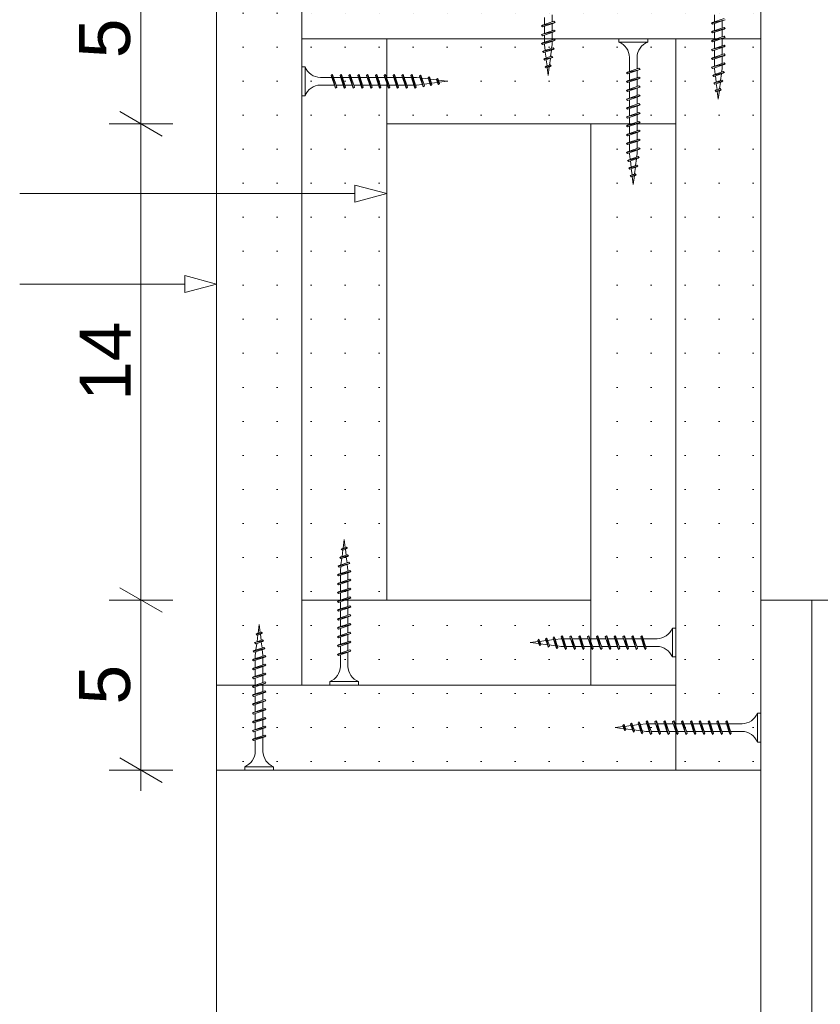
# Paper-space layout 'AD-01 DETAL MONTAŻU BRAMY' of a CAD drawing. Header units: millimetres. Extents: x 0 to 420, y 0 to 297.
# Tile 12 of 16: x 290 to 313, y 214 to 243. Entities that reach past the tile are written whole.
import ezdxf
from ezdxf.xclip import XClip

# ---------------------------------------------------------------- set-up
doc = ezdxf.new("R2010")
doc.units = ezdxf.units.MM
doc.header["$MEASUREMENT"] = 0
doc.header["$XCLIPFRAME"] = 0
for name, color, linetype, lineweight, true_color in [('0_Nr_pióra__170', 7, 'Continuous', 5, 0x1c1c1c), ('0_Nr_pióra__7', 7, 'Continuous', 18, 0x171717), ('A_ściany proj_Nr_pióra__21', 7, 'Continuous', 5, 0xb0b0b0)]:
    doc.layers.add(name, color=color, linetype=linetype, lineweight=lineweight, true_color=true_color)
for name, color, linetype, lineweight in [('0_Nr_pióra__2', 8, 'Continuous', 13), ('A_stolarka_Nr_pióra__1', 7, 'Continuous', 20), ('A_wymiary_Nr_pióra__1', 7, 'Continuous', 20), ('A_wymiary_Nr_pióra__2', 8, 'Continuous', 13), ('A_ściany proj_Nr_pióra__1', 7, 'Continuous', 20), ('A_ściany proj_Nr_pióra__2', 8, 'Continuous', 13)]:
    doc.layers.add(name, color=color, linetype=linetype, lineweight=lineweight)
doc.layers.add('A_podrys', color=7, linetype='Continuous')
doc.layers.add('A_ściany proj', color=7, linetype='Continuous')
doc.styles.add('STYL_AUTOMATYCZNY_4', font='arial.ttf')
pattern_1 = [(0, (-17238.5636, -4224.6474), (0, 1), [0, -1])]

# ---------------------------------------------------------------- blocks, each defined once
blk = doc.blocks.new('Rysunek_3_3', base_point=(-17238.564, -4224.647))
at = {"layer": 'A_ściany proj', "linetype": 'Continuous', "lineweight": 13}
h = blk.add_hatch(dxfattribs=at)
h.set_pattern_fill('gypsum_0003', color=8, style=0, pattern_type=2)
h.set_pattern_definition(pattern_1)
h.paths.add_polyline_path([(295.658, 245.101), (295.658, 223.601), (298.158, 223.601), (298.158, 245.101)])
h = blk.add_hatch(dxfattribs=at)
h.set_pattern_fill('gypsum_0003', color=8, style=0, pattern_type=2)
h.set_pattern_definition(pattern_1)
h.paths.add_polyline_path([(298.158, 245.101), (298.158, 242.601), (311.658, 242.601), (311.658, 245.101)])
h = blk.add_hatch(dxfattribs=at)
h.set_pattern_fill('gypsum_0003', color=8, style=0, pattern_type=2)
h.set_pattern_definition(pattern_1)
h.paths.add_polyline_path([(298.158, 242.601), (298.158, 226.101), (300.658, 226.101), (300.658, 242.601)])
h = blk.add_hatch(dxfattribs=at)
h.set_pattern_fill('gypsum_0003', color=8, style=0, pattern_type=2)
h.set_pattern_definition(pattern_1)
h.paths.add_polyline_path([(300.658, 242.601), (300.658, 240.101), (309.158, 240.101), (309.158, 242.601)])
h = blk.add_hatch(dxfattribs=at)
h.set_pattern_fill('gypsum_0003', color=8, style=0, pattern_type=2)
h.set_pattern_definition(pattern_1)
h.paths.add_polyline_path([(311.658, 221.101), (311.658, 242.601), (309.158, 242.601), (309.158, 221.101)])
h = blk.add_hatch(dxfattribs=at)
h.set_pattern_fill('gypsum_0003', color=8, style=0, pattern_type=2)
h.set_pattern_definition(pattern_1)
h.paths.add_polyline_path([(309.158, 223.601), (309.158, 240.101), (306.658, 240.101), (306.658, 223.601)])
h = blk.add_hatch(dxfattribs=at)
h.set_pattern_fill('gypsum_0003', color=8, style=0, pattern_type=2)
h.set_pattern_definition(pattern_1)
h.paths.add_polyline_path([(298.158, 226.101), (298.158, 223.601), (306.658, 223.601), (306.658, 226.101)])
h = blk.add_hatch(dxfattribs=at)
h.set_pattern_fill('gypsum_0003', color=8, style=0, pattern_type=2)
h.set_pattern_definition(pattern_1)
h.paths.add_polyline_path([(295.658, 223.601), (295.658, 221.101), (309.158, 221.101), (309.158, 223.601)])
at = {"layer": '0_Nr_pióra__170', "color": 250, "linetype": 'Continuous', "lineweight": 5, "true_color": 0x1c1c1c}
for p, q in [((291.766, 238.049), (289.867, 238.049)), ((299.724, 238.049), (291.766, 238.049)), ((292.001, 235.388), (289.867, 235.388)), ((294.724, 235.388), (292.001, 235.388))]:
    blk.add_line(p, q, dxfattribs=at)
at = {"layer": '0_Nr_pióra__2', "color": 8, "linetype": 'Continuous', "lineweight": 13}
for p, q in [((305.295, 243.018), (305.295, 243.228)), ((305.52, 243.304), (305.52, 243.094)), ((310.608, 243.161), (310.208, 243.061)), ((310.576, 243.193), (310.239, 243.079)), ((310.576, 243.143), (310.239, 243.03)), ((310.295, 243.098), (310.295, 243.308)), ((310.608, 243.161), (310.576, 243.143)), ((305.608, 243.081), (305.208, 242.981)), ((305.208, 242.981), (305.239, 242.999)), ((305.208, 242.981), (305.239, 242.95)), ((305.576, 243.113), (305.239, 242.999)), ((305.576, 243.063), (305.239, 242.95)), ((305.576, 242.853), (305.239, 242.739)), ((305.295, 242.758), (305.295, 242.968)), ((305.52, 243.044), (305.52, 242.834)), ((305.608, 243.081), (305.576, 243.113)), ((305.608, 243.081), (305.576, 243.063)), ((305.608, 242.821), (305.576, 242.853)), ((310.208, 243.061), (310.239, 243.079)), ((310.208, 243.061), (310.239, 243.03)), ((310.608, 242.901), (310.208, 242.801)), ((310.576, 242.933), (310.239, 242.819)), ((310.576, 242.883), (310.239, 242.77)), ((310.295, 242.838), (310.295, 243.048)), ((310.52, 243.124), (310.52, 242.914)), ((310.52, 242.864), (310.52, 242.654)), ((310.608, 242.901), (310.576, 242.933)), ((310.608, 242.901), (310.576, 242.883)), ((305.608, 242.821), (305.208, 242.721)), ((305.208, 242.721), (305.239, 242.739)), ((305.208, 242.721), (305.239, 242.69)), ((305.608, 242.561), (305.208, 242.461)), ((305.576, 242.803), (305.239, 242.69)), ((305.576, 242.593), (305.239, 242.479)), ((305.295, 242.498), (305.295, 242.708)), ((305.52, 242.784), (305.52, 242.574)), ((305.608, 242.821), (305.576, 242.803)), ((305.608, 242.561), (305.576, 242.593)), ((305.608, 242.561), (305.576, 242.543)), ((307.483, 242.601), (307.483, 242.501)), ((308.333, 242.601), (307.483, 242.601)), ((308.333, 242.601), (308.333, 242.501)), ((310.208, 242.801), (310.239, 242.819)), ((310.208, 242.801), (310.239, 242.77)), ((310.608, 242.641), (310.208, 242.541)), ((310.208, 242.541), (310.239, 242.559)), ((310.576, 242.673), (310.239, 242.559)), ((310.576, 242.623), (310.239, 242.51)), ((310.295, 242.578), (310.295, 242.788)), ((310.52, 242.604), (310.52, 242.394)), ((310.608, 242.641), (310.576, 242.673)), ((310.608, 242.641), (310.576, 242.623)), ((305.208, 242.461), (305.239, 242.479)), ((305.208, 242.461), (305.239, 242.43)), ((305.576, 242.543), (305.239, 242.43)), ((305.586, 242.305), (305.243, 242.224)), ((305.555, 242.336), (305.274, 242.242)), ((305.555, 242.287), (305.274, 242.192)), ((305.295, 242.421), (305.295, 242.448)), ((305.316, 242.256), (305.295, 242.421)), ((305.52, 242.421), (305.507, 242.321)), ((305.52, 242.524), (305.52, 242.421)), ((305.586, 242.305), (305.555, 242.336)), ((305.586, 242.305), (305.555, 242.287)), ((308.333, 242.501), (307.483, 242.501)), ((310.208, 242.541), (310.239, 242.51)), ((310.608, 242.381), (310.208, 242.281)), ((310.208, 242.281), (310.239, 242.299)), ((310.208, 242.281), (310.239, 242.25)), ((310.576, 242.413), (310.239, 242.299)), ((310.576, 242.363), (310.239, 242.25)), ((310.295, 242.318), (310.295, 242.528)), ((310.52, 242.344), (310.52, 242.134)), ((310.608, 242.381), (310.576, 242.413)), ((310.608, 242.381), (310.576, 242.363)), ((305.243, 242.224), (305.274, 242.242)), ((305.243, 242.224), (305.274, 242.192)), ((305.539, 242.054), (305.28, 242.001)), ((305.28, 242.001), (305.311, 242.019)), ((305.28, 242.001), (305.311, 241.969)), ((305.508, 242.085), (305.311, 242.019)), ((305.508, 242.036), (305.311, 241.969)), ((305.344, 242.03), (305.322, 242.208)), ((305.372, 241.804), (305.35, 241.982)), ((305.47, 242.023), (305.446, 241.829)), ((305.501, 242.269), (305.477, 242.075)), ((305.539, 242.054), (305.508, 242.085)), ((305.539, 242.054), (305.508, 242.036)), ((307.795, 241.638), (307.795, 242.051)), ((308.02, 242.051), (308.02, 241.714)), ((310.608, 242.121), (310.208, 242.021)), ((310.208, 242.021), (310.239, 242.039)), ((310.208, 242.021), (310.239, 241.99)), ((310.576, 242.153), (310.239, 242.039)), ((310.576, 242.103), (310.239, 241.99)), ((310.295, 242.058), (310.295, 242.268)), ((310.295, 241.798), (310.295, 242.008)), ((310.52, 242.084), (310.52, 241.874)), ((310.608, 242.121), (310.576, 242.153)), ((310.608, 242.121), (310.576, 242.103)), ((298.158, 241.776), (298.258, 241.776)), ((298.158, 241.776), (298.158, 240.926)), ((298.258, 241.776), (298.258, 240.926)), ((305.492, 241.803), (305.313, 241.777)), ((305.313, 241.777), (305.344, 241.795)), ((305.313, 241.777), (305.344, 241.745)), ((305.461, 241.834), (305.344, 241.795)), ((305.461, 241.784), (305.344, 241.745)), ((305.408, 241.521), (305.378, 241.757)), ((305.44, 241.777), (305.408, 241.521)), ((305.492, 241.803), (305.461, 241.834)), ((305.492, 241.803), (305.461, 241.784)), ((308.108, 241.701), (307.708, 241.601)), ((308.076, 241.733), (307.739, 241.619)), ((308.108, 241.701), (308.076, 241.733)), ((308.108, 241.701), (308.076, 241.683)), ((310.608, 241.861), (310.208, 241.761)), ((310.208, 241.761), (310.239, 241.779)), ((310.208, 241.761), (310.239, 241.73)), ((310.576, 241.893), (310.239, 241.779)), ((310.576, 241.843), (310.239, 241.73)), ((310.295, 241.721), (310.295, 241.748)), ((310.316, 241.556), (310.295, 241.721)), ((310.52, 241.721), (310.507, 241.621)), ((310.52, 241.824), (310.52, 241.721)), ((310.608, 241.861), (310.576, 241.893)), ((310.608, 241.861), (310.576, 241.843)), ((298.708, 241.463), (299.045, 241.463)), ((299.057, 241.551), (299.026, 241.519)), ((299.026, 241.519), (299.139, 241.182)), ((299.057, 241.551), (299.076, 241.519)), ((299.057, 241.551), (299.157, 241.151)), ((299.076, 241.519), (299.189, 241.182)), ((299.094, 241.463), (299.305, 241.463)), ((299.317, 241.551), (299.286, 241.519)), ((299.286, 241.519), (299.399, 241.182)), ((299.317, 241.551), (299.336, 241.519)), ((299.317, 241.551), (299.417, 241.151)), ((299.336, 241.519), (299.449, 241.182)), ((299.354, 241.463), (299.565, 241.463)), ((299.577, 241.551), (299.546, 241.519)), ((299.546, 241.519), (299.659, 241.182)), ((299.577, 241.551), (299.596, 241.519)), ((299.577, 241.551), (299.677, 241.151)), ((299.596, 241.519), (299.709, 241.182)), ((299.614, 241.463), (299.825, 241.463)), ((299.837, 241.551), (299.806, 241.519)), ((299.806, 241.519), (299.919, 241.182)), ((299.837, 241.551), (299.856, 241.519)), ((299.837, 241.551), (299.937, 241.151)), ((299.856, 241.519), (299.969, 241.182)), ((299.874, 241.463), (300.085, 241.463)), ((300.097, 241.551), (300.066, 241.519)), ((300.066, 241.519), (300.179, 241.182)), ((300.097, 241.551), (300.116, 241.519)), ((300.097, 241.551), (300.197, 241.151)), ((300.116, 241.519), (300.229, 241.182)), ((300.134, 241.463), (300.345, 241.463)), ((300.357, 241.551), (300.326, 241.519)), ((300.326, 241.519), (300.439, 241.182)), ((300.357, 241.551), (300.376, 241.519)), ((300.357, 241.551), (300.457, 241.151)), ((300.376, 241.519), (300.489, 241.182)), ((300.394, 241.463), (300.605, 241.463)), ((300.617, 241.551), (300.586, 241.519)), ((300.586, 241.519), (300.699, 241.182)), ((300.617, 241.551), (300.636, 241.519)), ((300.617, 241.551), (300.717, 241.151)), ((300.636, 241.519), (300.749, 241.182)), ((300.654, 241.463), (300.865, 241.463)), ((300.877, 241.551), (300.846, 241.519)), ((300.846, 241.519), (300.959, 241.182)), ((300.877, 241.551), (300.896, 241.519)), ((300.877, 241.551), (300.977, 241.151)), ((300.896, 241.519), (301.009, 241.182)), ((300.914, 241.463), (301.125, 241.463)), ((301.137, 241.551), (301.106, 241.519)), ((301.106, 241.519), (301.219, 241.182)), ((301.137, 241.551), (301.156, 241.519)), ((301.137, 241.551), (301.237, 241.151)), ((301.156, 241.519), (301.269, 241.182)), ((301.174, 241.463), (301.385, 241.463)), ((301.397, 241.551), (301.366, 241.519)), ((301.366, 241.519), (301.479, 241.182)), ((301.397, 241.551), (301.416, 241.519)), ((301.397, 241.551), (301.497, 241.151)), ((301.416, 241.519), (301.529, 241.182)), ((301.434, 241.463), (301.537, 241.463)), ((301.537, 241.463), (301.638, 241.451)), ((301.653, 241.53), (301.622, 241.498)), ((301.622, 241.498), (301.716, 241.218)), ((301.653, 241.53), (301.672, 241.498)), ((301.653, 241.53), (301.735, 241.186)), ((301.672, 241.498), (301.766, 241.218)), ((301.69, 241.444), (301.884, 241.42)), ((301.905, 241.483), (301.873, 241.451)), ((301.873, 241.451), (301.939, 241.255)), ((301.905, 241.483), (301.957, 241.223)), ((301.905, 241.483), (301.923, 241.451)), ((301.923, 241.451), (301.989, 241.255)), ((301.935, 241.414), (302.129, 241.389)), ((302.156, 241.436), (302.124, 241.404)), ((302.124, 241.404), (302.164, 241.288)), ((302.156, 241.436), (302.182, 241.256)), ((302.156, 241.436), (302.174, 241.404)), ((302.174, 241.404), (302.213, 241.288)), ((307.708, 241.601), (307.739, 241.619)), ((307.708, 241.601), (307.739, 241.57)), ((308.108, 241.441), (307.708, 241.341)), ((308.076, 241.683), (307.739, 241.57)), ((308.076, 241.473), (307.739, 241.359)), ((308.076, 241.423), (307.739, 241.31)), ((307.795, 241.378), (307.795, 241.588)), ((308.02, 241.664), (308.02, 241.454)), ((308.02, 241.404), (308.02, 241.194)), ((308.108, 241.441), (308.076, 241.473)), ((308.108, 241.441), (308.076, 241.423)), ((310.586, 241.605), (310.243, 241.524)), ((310.243, 241.524), (310.274, 241.542)), ((310.243, 241.524), (310.274, 241.492)), ((310.555, 241.636), (310.274, 241.542)), ((310.555, 241.587), (310.274, 241.492)), ((310.344, 241.33), (310.322, 241.508)), ((310.501, 241.569), (310.477, 241.375)), ((310.586, 241.605), (310.555, 241.636)), ((310.586, 241.605), (310.555, 241.587)), ((299.12, 241.238), (298.708, 241.238)), ((299.157, 241.151), (299.139, 241.182)), ((299.157, 241.151), (299.189, 241.182)), ((299.38, 241.238), (299.17, 241.238)), ((299.417, 241.151), (299.399, 241.182)), ((299.417, 241.151), (299.449, 241.182)), ((299.64, 241.238), (299.43, 241.238)), ((299.677, 241.151), (299.659, 241.182)), ((299.677, 241.151), (299.709, 241.182)), ((299.9, 241.238), (299.69, 241.238)), ((299.937, 241.151), (299.919, 241.182)), ((299.937, 241.151), (299.969, 241.182)), ((300.16, 241.238), (299.95, 241.238)), ((300.197, 241.151), (300.179, 241.182)), ((300.197, 241.151), (300.229, 241.182)), ((300.42, 241.238), (300.21, 241.238)), ((300.457, 241.151), (300.439, 241.182)), ((300.457, 241.151), (300.489, 241.182)), ((300.68, 241.238), (300.47, 241.238)), ((300.717, 241.151), (300.699, 241.182)), ((300.717, 241.151), (300.749, 241.182)), ((300.94, 241.238), (300.73, 241.238)), ((300.977, 241.151), (300.959, 241.182)), ((300.977, 241.151), (301.009, 241.182)), ((301.2, 241.238), (300.99, 241.238)), ((301.237, 241.151), (301.219, 241.182)), ((301.237, 241.151), (301.269, 241.182)), ((301.46, 241.238), (301.25, 241.238)), ((301.497, 241.151), (301.479, 241.182)), ((301.497, 241.151), (301.529, 241.182)), ((301.537, 241.238), (301.51, 241.238)), ((301.702, 241.259), (301.537, 241.238)), ((301.735, 241.186), (301.716, 241.218)), ((301.735, 241.186), (301.766, 241.218)), ((301.928, 241.287), (301.75, 241.265)), ((301.957, 241.223), (301.939, 241.255)), ((301.957, 241.223), (301.989, 241.255)), ((302.154, 241.316), (301.976, 241.293)), ((302.182, 241.256), (302.164, 241.288)), ((302.181, 241.383), (302.437, 241.351)), ((302.182, 241.256), (302.213, 241.288)), ((302.437, 241.351), (302.202, 241.322)), ((307.708, 241.341), (307.739, 241.359)), ((307.708, 241.341), (307.739, 241.31)), ((308.108, 241.181), (307.708, 241.081)), ((308.076, 241.213), (307.739, 241.099)), ((308.076, 241.163), (307.739, 241.05)), ((307.795, 241.118), (307.795, 241.328)), ((308.02, 241.144), (308.02, 240.934)), ((308.108, 241.181), (308.076, 241.213)), ((308.108, 241.181), (308.076, 241.163)), ((310.539, 241.354), (310.28, 241.301)), ((310.28, 241.301), (310.311, 241.319)), ((310.28, 241.301), (310.311, 241.269)), ((310.508, 241.385), (310.311, 241.319)), ((310.508, 241.336), (310.311, 241.269)), ((310.461, 241.134), (310.344, 241.095)), ((310.372, 241.104), (310.35, 241.282)), ((310.47, 241.323), (310.446, 241.129)), ((310.492, 241.103), (310.461, 241.134)), ((310.539, 241.354), (310.508, 241.385)), ((310.539, 241.354), (310.508, 241.336)), ((298.158, 240.926), (298.258, 240.926)), ((307.708, 241.081), (307.739, 241.099)), ((307.708, 241.081), (307.739, 241.05)), ((308.108, 240.921), (307.708, 240.821)), ((307.708, 240.821), (307.739, 240.839)), ((308.076, 240.953), (307.739, 240.839)), ((308.076, 240.903), (307.739, 240.79)), ((307.795, 240.858), (307.795, 241.068)), ((308.02, 240.884), (308.02, 240.674)), ((308.108, 240.921), (308.076, 240.953)), ((308.108, 240.921), (308.076, 240.903)), ((310.492, 241.103), (310.313, 241.077)), ((310.313, 241.077), (310.344, 241.095)), ((310.313, 241.077), (310.344, 241.045)), ((310.461, 241.084), (310.344, 241.045)), ((310.408, 240.821), (310.378, 241.057)), ((310.44, 241.077), (310.408, 240.821)), ((310.492, 241.103), (310.461, 241.084)), ((307.708, 240.821), (307.739, 240.79)), ((308.108, 240.661), (307.708, 240.561)), ((307.708, 240.561), (307.739, 240.579)), ((307.708, 240.561), (307.739, 240.53)), ((308.076, 240.693), (307.739, 240.579)), ((308.076, 240.643), (307.739, 240.53)), ((307.795, 240.598), (307.795, 240.808)), ((307.795, 240.338), (307.795, 240.548)), ((308.02, 240.624), (308.02, 240.414)), ((308.108, 240.661), (308.076, 240.693)), ((308.108, 240.661), (308.076, 240.643)), ((308.108, 240.401), (307.708, 240.301)), ((307.708, 240.301), (307.739, 240.319)), ((307.708, 240.301), (307.739, 240.27)), ((308.076, 240.433), (307.739, 240.319)), ((308.076, 240.383), (307.739, 240.27)), ((307.795, 240.078), (307.795, 240.288)), ((308.02, 240.364), (308.02, 240.154)), ((308.108, 240.401), (308.076, 240.433)), ((308.108, 240.401), (308.076, 240.383)), ((308.108, 240.141), (307.708, 240.041)), ((307.708, 240.041), (307.739, 240.059)), ((307.708, 240.041), (307.739, 240.01)), ((308.076, 240.173), (307.739, 240.059)), ((308.076, 240.123), (307.739, 240.01)), ((307.795, 239.818), (307.795, 240.028)), ((308.02, 240.104), (308.02, 239.894)), ((308.108, 240.141), (308.076, 240.173)), ((308.108, 240.141), (308.076, 240.123)), ((308.108, 239.881), (307.708, 239.781)), ((307.708, 239.781), (307.739, 239.799)), ((307.708, 239.781), (307.739, 239.75)), ((308.076, 239.913), (307.739, 239.799)), ((308.076, 239.863), (307.739, 239.75)), ((307.795, 239.558), (307.795, 239.768)), ((308.02, 239.844), (308.02, 239.634)), ((308.108, 239.881), (308.076, 239.913)), ((308.108, 239.881), (308.076, 239.863)), ((308.108, 239.621), (307.708, 239.521)), ((307.708, 239.521), (307.739, 239.539)), ((307.708, 239.521), (307.739, 239.49)), ((308.076, 239.653), (307.739, 239.539)), ((308.076, 239.603), (307.739, 239.49)), ((308.076, 239.393), (307.739, 239.279)), ((307.795, 239.298), (307.795, 239.508)), ((308.02, 239.584), (308.02, 239.374)), ((308.108, 239.621), (308.076, 239.653)), ((308.108, 239.621), (308.076, 239.603)), ((308.108, 239.361), (308.076, 239.393)), ((308.108, 239.361), (307.708, 239.261)), ((307.708, 239.261), (307.739, 239.279)), ((307.708, 239.261), (307.739, 239.23)), ((308.076, 239.343), (307.739, 239.23)), ((308.086, 239.105), (307.743, 239.024)), ((308.055, 239.136), (307.774, 239.042)), ((308.055, 239.087), (307.774, 238.992)), ((307.795, 239.221), (307.795, 239.248)), ((307.816, 239.056), (307.795, 239.221)), ((308.02, 239.221), (308.007, 239.121)), ((308.02, 239.324), (308.02, 239.221)), ((308.086, 239.105), (308.055, 239.136)), ((308.086, 239.105), (308.055, 239.087)), ((308.108, 239.361), (308.076, 239.343)), ((307.743, 239.024), (307.774, 239.042)), ((307.743, 239.024), (307.774, 238.992)), ((308.039, 238.854), (307.78, 238.801)), ((307.78, 238.801), (307.811, 238.819)), ((307.78, 238.801), (307.811, 238.769)), ((308.008, 238.885), (307.811, 238.819)), ((308.008, 238.836), (307.811, 238.769)), ((307.844, 238.83), (307.822, 239.008)), ((307.97, 238.823), (307.946, 238.629)), ((308.001, 239.069), (307.977, 238.875)), ((308.039, 238.854), (308.008, 238.885)), ((308.039, 238.854), (308.008, 238.836)), ((307.992, 238.603), (307.813, 238.577)), ((307.813, 238.577), (307.844, 238.595)), ((307.813, 238.577), (307.844, 238.545)), ((307.961, 238.634), (307.844, 238.595)), ((307.961, 238.584), (307.844, 238.545)), ((307.872, 238.604), (307.85, 238.782)), ((307.908, 238.321), (307.878, 238.557)), ((307.94, 238.577), (307.908, 238.321)), ((307.992, 238.603), (307.961, 238.634)), ((307.992, 238.603), (307.961, 238.584)), ((299.375, 227.625), (299.408, 227.881)), ((299.408, 227.881), (299.437, 227.645)), ((299.323, 227.599), (299.502, 227.625)), ((299.323, 227.599), (299.354, 227.617)), ((299.323, 227.599), (299.354, 227.568)), ((299.345, 227.379), (299.369, 227.573)), ((299.354, 227.617), (299.471, 227.657)), ((299.354, 227.568), (299.471, 227.607)), ((299.443, 227.598), (299.465, 227.419)), ((299.502, 227.625), (299.471, 227.657)), ((299.502, 227.625), (299.471, 227.607)), ((299.276, 227.348), (299.535, 227.401)), ((299.276, 227.348), (299.307, 227.366)), ((299.276, 227.348), (299.307, 227.317)), ((299.307, 227.366), (299.504, 227.432)), ((299.307, 227.317), (299.504, 227.383)), ((299.314, 227.133), (299.338, 227.327)), ((299.471, 227.372), (299.493, 227.194)), ((299.535, 227.401), (299.504, 227.432)), ((299.535, 227.401), (299.504, 227.383)), ((299.208, 226.841), (299.608, 226.941)), ((299.229, 227.097), (299.572, 227.178)), ((299.229, 227.097), (299.26, 227.115)), ((299.229, 227.097), (299.26, 227.065)), ((299.239, 226.859), (299.576, 226.972)), ((299.26, 227.115), (299.541, 227.21)), ((299.26, 227.065), (299.541, 227.16)), ((299.295, 226.981), (299.308, 227.081)), ((299.295, 226.878), (299.295, 226.981)), ((299.499, 227.146), (299.52, 226.981)), ((299.52, 226.981), (299.52, 226.954)), ((299.572, 227.178), (299.541, 227.21)), ((299.572, 227.178), (299.541, 227.16)), ((299.608, 226.941), (299.576, 226.972)), ((299.608, 226.941), (299.576, 226.923)), ((299.208, 226.841), (299.239, 226.859)), ((299.208, 226.841), (299.239, 226.809)), ((299.208, 226.581), (299.608, 226.681)), ((299.239, 226.809), (299.576, 226.923)), ((299.239, 226.599), (299.576, 226.712)), ((299.239, 226.549), (299.576, 226.663)), ((299.295, 226.618), (299.295, 226.828)), ((299.52, 226.904), (299.52, 226.694)), ((299.52, 226.644), (299.52, 226.434)), ((299.608, 226.681), (299.576, 226.712)), ((299.608, 226.681), (299.576, 226.663)), ((299.208, 226.581), (299.239, 226.599)), ((299.208, 226.581), (299.239, 226.549)), ((299.208, 226.321), (299.608, 226.421)), ((299.239, 226.339), (299.576, 226.452)), ((299.239, 226.289), (299.576, 226.403)), ((299.295, 226.358), (299.295, 226.568)), ((299.52, 226.384), (299.52, 226.174)), ((299.608, 226.421), (299.576, 226.452)), ((299.608, 226.421), (299.576, 226.403)), ((299.208, 226.321), (299.239, 226.339)), ((299.208, 226.321), (299.239, 226.289)), ((299.208, 226.061), (299.608, 226.161)), ((299.208, 226.061), (299.239, 226.079)), ((299.208, 226.061), (299.239, 226.029)), ((299.239, 226.079), (299.576, 226.192)), ((299.239, 226.029), (299.576, 226.143)), ((299.295, 226.098), (299.295, 226.308)), ((299.52, 226.124), (299.52, 225.914)), ((299.608, 226.161), (299.576, 226.192)), ((299.608, 226.161), (299.576, 226.143)), ((299.208, 225.801), (299.608, 225.901)), ((299.208, 225.801), (299.239, 225.819)), ((299.208, 225.801), (299.239, 225.769)), ((299.239, 225.819), (299.576, 225.932)), ((299.239, 225.769), (299.576, 225.883)), ((299.295, 225.838), (299.295, 226.048)), ((299.295, 225.578), (299.295, 225.788)), ((299.52, 225.864), (299.52, 225.654)), ((299.608, 225.901), (299.576, 225.932)), ((299.608, 225.901), (299.576, 225.883)), ((299.208, 225.541), (299.608, 225.641)), ((299.208, 225.541), (299.239, 225.559)), ((299.208, 225.541), (299.239, 225.509)), ((299.239, 225.559), (299.576, 225.672)), ((299.239, 225.509), (299.576, 225.623)), ((299.295, 225.318), (299.295, 225.528)), ((299.52, 225.604), (299.52, 225.394)), ((299.608, 225.641), (299.576, 225.672)), ((299.608, 225.641), (299.576, 225.623)), ((296.875, 225.125), (296.908, 225.381)), ((296.908, 225.381), (296.937, 225.145)), ((299.208, 225.281), (299.608, 225.381)), ((299.208, 225.281), (299.239, 225.299)), ((299.208, 225.281), (299.239, 225.249)), ((299.239, 225.299), (299.576, 225.412)), ((299.239, 225.249), (299.576, 225.363)), ((299.295, 225.058), (299.295, 225.268)), ((299.52, 225.344), (299.52, 225.134)), ((299.608, 225.381), (299.576, 225.412)), ((299.608, 225.381), (299.576, 225.363)), ((309.158, 225.276), (309.058, 225.276)), ((309.058, 224.426), (309.058, 225.276)), ((309.158, 224.426), (309.158, 225.276)), ((296.807, 224.866), (297.004, 224.932)), ((296.823, 225.099), (297.002, 225.125)), ((296.823, 225.099), (296.854, 225.117)), ((296.823, 225.099), (296.854, 225.068)), ((296.845, 224.879), (296.869, 225.073)), ((296.854, 225.117), (296.971, 225.157)), ((296.854, 225.068), (296.971, 225.107)), ((296.943, 225.098), (296.965, 224.919)), ((297.002, 225.125), (296.971, 225.157)), ((297.002, 225.125), (296.971, 225.107)), ((297.035, 224.901), (297.004, 224.932)), ((299.208, 225.021), (299.608, 225.121)), ((299.208, 225.021), (299.239, 225.039)), ((299.208, 225.021), (299.239, 224.989)), ((299.239, 225.039), (299.576, 225.152)), ((299.239, 224.989), (299.576, 225.103)), ((299.295, 224.798), (299.295, 225.008)), ((299.52, 225.084), (299.52, 224.874)), ((299.608, 225.121), (299.576, 225.152)), ((299.608, 225.121), (299.576, 225.103)), ((305.133, 224.946), (305.102, 224.914)), ((305.141, 224.798), (305.102, 224.914)), ((305.159, 224.766), (305.133, 224.946)), ((305.133, 224.946), (305.151, 224.914)), ((305.191, 224.798), (305.151, 224.914)), ((305.161, 224.886), (305.339, 224.909)), ((305.358, 224.979), (305.326, 224.947)), ((305.392, 224.751), (305.326, 224.947)), ((305.358, 224.979), (305.376, 224.947)), ((305.41, 224.719), (305.358, 224.979)), ((305.442, 224.751), (305.376, 224.947)), ((305.387, 224.915), (305.565, 224.937)), ((305.58, 225.016), (305.549, 224.984)), ((305.643, 224.704), (305.549, 224.984)), ((305.58, 225.016), (305.599, 224.984)), ((305.662, 224.672), (305.58, 225.016)), ((305.693, 224.704), (305.599, 224.984)), ((305.613, 224.943), (305.778, 224.963)), ((305.778, 224.963), (305.805, 224.963)), ((305.818, 225.051), (305.786, 225.019)), ((305.899, 224.682), (305.786, 225.019)), ((305.818, 225.051), (305.836, 225.019)), ((305.918, 224.651), (305.818, 225.051)), ((305.949, 224.682), (305.836, 225.019)), ((305.855, 224.963), (306.065, 224.963)), ((306.078, 225.051), (306.046, 225.019)), ((306.159, 224.682), (306.046, 225.019)), ((306.078, 225.051), (306.096, 225.019)), ((306.178, 224.651), (306.078, 225.051)), ((306.209, 224.682), (306.096, 225.019)), ((306.115, 224.963), (306.325, 224.963)), ((306.338, 225.051), (306.306, 225.019)), ((306.419, 224.682), (306.306, 225.019)), ((306.338, 225.051), (306.356, 225.019)), ((306.438, 224.651), (306.338, 225.051)), ((306.469, 224.682), (306.356, 225.019)), ((306.375, 224.963), (306.585, 224.963)), ((306.598, 225.051), (306.566, 225.019)), ((306.679, 224.682), (306.566, 225.019)), ((306.598, 225.051), (306.616, 225.019)), ((306.698, 224.651), (306.598, 225.051)), ((306.729, 224.682), (306.616, 225.019)), ((306.635, 224.963), (306.845, 224.963)), ((306.858, 225.051), (306.826, 225.019)), ((306.939, 224.682), (306.826, 225.019)), ((306.858, 225.051), (306.876, 225.019)), ((306.958, 224.651), (306.858, 225.051)), ((306.989, 224.682), (306.876, 225.019)), ((306.895, 224.963), (307.105, 224.963)), ((307.118, 225.051), (307.086, 225.019)), ((307.199, 224.682), (307.086, 225.019)), ((307.118, 225.051), (307.136, 225.019)), ((307.218, 224.651), (307.118, 225.051)), ((307.249, 224.682), (307.136, 225.019)), ((307.155, 224.963), (307.365, 224.963)), ((307.378, 225.051), (307.346, 225.019)), ((307.459, 224.682), (307.346, 225.019)), ((307.378, 225.051), (307.396, 225.019)), ((307.478, 224.651), (307.378, 225.051)), ((307.509, 224.682), (307.396, 225.019)), ((307.415, 224.963), (307.625, 224.963)), ((307.638, 225.051), (307.606, 225.019)), ((307.719, 224.682), (307.606, 225.019)), ((307.638, 225.051), (307.656, 225.019)), ((307.738, 224.651), (307.638, 225.051)), ((307.769, 224.682), (307.656, 225.019)), ((307.675, 224.963), (307.885, 224.963)), ((307.898, 225.051), (307.866, 225.019)), ((307.979, 224.682), (307.866, 225.019)), ((307.898, 225.051), (307.916, 225.019)), ((307.998, 224.651), (307.898, 225.051)), ((308.029, 224.682), (307.916, 225.019)), ((307.935, 224.963), (308.145, 224.963)), ((308.158, 225.051), (308.126, 225.019)), ((308.239, 224.682), (308.126, 225.019)), ((308.158, 225.051), (308.176, 225.019)), ((308.258, 224.651), (308.158, 225.051)), ((308.289, 224.682), (308.176, 225.019)), ((308.195, 224.963), (308.608, 224.963)), ((296.729, 224.597), (297.072, 224.678)), ((296.729, 224.597), (296.76, 224.615)), ((296.76, 224.615), (297.041, 224.71)), ((296.76, 224.565), (297.041, 224.66)), ((296.776, 224.848), (297.035, 224.901)), ((296.776, 224.848), (296.807, 224.866)), ((296.776, 224.848), (296.807, 224.817)), ((296.807, 224.817), (297.004, 224.883)), ((296.814, 224.633), (296.838, 224.827)), ((296.971, 224.872), (296.993, 224.694)), ((296.999, 224.646), (297.02, 224.481)), ((297.035, 224.901), (297.004, 224.883)), ((297.072, 224.678), (297.041, 224.71)), ((297.072, 224.678), (297.041, 224.66)), ((299.208, 224.761), (299.608, 224.861)), ((299.208, 224.761), (299.239, 224.779)), ((299.208, 224.761), (299.239, 224.729)), ((299.239, 224.779), (299.576, 224.892)), ((299.239, 224.729), (299.576, 224.843)), ((299.239, 224.519), (299.576, 224.632)), ((299.295, 224.538), (299.295, 224.748)), ((299.52, 224.824), (299.52, 224.614)), ((299.608, 224.861), (299.576, 224.892)), ((299.608, 224.861), (299.576, 224.843)), ((299.608, 224.601), (299.576, 224.632)), ((304.878, 224.851), (305.113, 224.88)), ((305.134, 224.819), (304.878, 224.851)), ((305.159, 224.766), (305.141, 224.798)), ((305.159, 224.766), (305.191, 224.798)), ((305.38, 224.788), (305.186, 224.812)), ((305.41, 224.719), (305.392, 224.751)), ((305.41, 224.719), (305.442, 224.751)), ((305.625, 224.757), (305.431, 224.782)), ((305.662, 224.672), (305.643, 224.704)), ((305.662, 224.672), (305.693, 224.704)), ((305.778, 224.738), (305.677, 224.751)), ((305.881, 224.738), (305.778, 224.738)), ((305.918, 224.651), (305.899, 224.682)), ((305.918, 224.651), (305.949, 224.682)), ((306.141, 224.738), (305.93, 224.738)), ((306.178, 224.651), (306.159, 224.682)), ((306.178, 224.651), (306.209, 224.682)), ((306.401, 224.738), (306.19, 224.738)), ((306.438, 224.651), (306.419, 224.682)), ((306.438, 224.651), (306.469, 224.682)), ((306.661, 224.738), (306.45, 224.738)), ((306.698, 224.651), (306.679, 224.682)), ((306.698, 224.651), (306.729, 224.682)), ((306.921, 224.738), (306.71, 224.738)), ((306.958, 224.651), (306.939, 224.682)), ((306.958, 224.651), (306.989, 224.682)), ((307.181, 224.738), (306.97, 224.738)), ((307.218, 224.651), (307.199, 224.682)), ((307.218, 224.651), (307.249, 224.682)), ((307.441, 224.738), (307.23, 224.738)), ((307.478, 224.651), (307.459, 224.682)), ((307.478, 224.651), (307.509, 224.682)), ((307.701, 224.738), (307.49, 224.738)), ((307.738, 224.651), (307.719, 224.682)), ((307.738, 224.651), (307.769, 224.682)), ((307.961, 224.738), (307.75, 224.738)), ((307.998, 224.651), (307.979, 224.682)), ((307.998, 224.651), (308.029, 224.682)), ((308.221, 224.738), (308.01, 224.738)), ((308.258, 224.651), (308.239, 224.682)), ((308.258, 224.651), (308.289, 224.682)), ((308.608, 224.738), (308.27, 224.738)), ((296.708, 224.341), (297.108, 224.441)), ((296.708, 224.341), (296.739, 224.359)), ((296.708, 224.341), (296.739, 224.309)), ((296.729, 224.597), (296.76, 224.565)), ((296.739, 224.359), (297.076, 224.472)), ((296.739, 224.309), (297.076, 224.423)), ((296.795, 224.481), (296.808, 224.581)), ((296.795, 224.378), (296.795, 224.481)), ((296.795, 224.118), (296.795, 224.328)), ((297.02, 224.481), (297.02, 224.454)), ((297.02, 224.404), (297.02, 224.194)), ((297.108, 224.441), (297.076, 224.472)), ((297.108, 224.441), (297.076, 224.423)), ((299.208, 224.501), (299.608, 224.601)), ((299.208, 224.501), (299.239, 224.519)), ((299.208, 224.501), (299.239, 224.469)), ((299.239, 224.469), (299.576, 224.583)), ((299.295, 224.151), (299.295, 224.488)), ((299.52, 224.564), (299.52, 224.151)), ((299.608, 224.601), (299.576, 224.583)), ((309.158, 224.426), (309.058, 224.426)), ((296.708, 224.081), (297.108, 224.181)), ((296.708, 224.081), (296.739, 224.099)), ((296.708, 224.081), (296.739, 224.049)), ((296.739, 224.099), (297.076, 224.212)), ((296.739, 224.049), (297.076, 224.163)), ((296.795, 223.858), (296.795, 224.068)), ((297.02, 224.144), (297.02, 223.934)), ((297.108, 224.181), (297.076, 224.212)), ((297.108, 224.181), (297.076, 224.163)), ((296.708, 223.821), (297.108, 223.921)), ((296.708, 223.821), (296.739, 223.839)), ((296.708, 223.821), (296.739, 223.789)), ((296.739, 223.839), (297.076, 223.952)), ((296.739, 223.789), (297.076, 223.903)), ((296.795, 223.598), (296.795, 223.808)), ((297.02, 223.884), (297.02, 223.674)), ((297.108, 223.921), (297.076, 223.952)), ((297.108, 223.921), (297.076, 223.903)), ((296.708, 223.561), (297.108, 223.661)), ((296.708, 223.561), (296.739, 223.579)), ((296.708, 223.561), (296.739, 223.529)), ((296.739, 223.579), (297.076, 223.692)), ((296.739, 223.529), (297.076, 223.643)), ((296.795, 223.338), (296.795, 223.548)), ((297.02, 223.624), (297.02, 223.414)), ((297.108, 223.661), (297.076, 223.692)), ((297.108, 223.661), (297.076, 223.643)), ((298.983, 223.601), (298.983, 223.701)), ((298.983, 223.701), (299.833, 223.701)), ((298.983, 223.601), (299.833, 223.601)), ((299.833, 223.601), (299.833, 223.701)), ((296.708, 223.301), (297.108, 223.401)), ((296.708, 223.301), (296.739, 223.319)), ((296.708, 223.301), (296.739, 223.269)), ((296.739, 223.319), (297.076, 223.432)), ((296.739, 223.269), (297.076, 223.383)), ((296.739, 223.059), (297.076, 223.172)), ((296.795, 223.078), (296.795, 223.288)), ((297.02, 223.364), (297.02, 223.154)), ((297.108, 223.401), (297.076, 223.432)), ((297.108, 223.401), (297.076, 223.383)), ((297.108, 223.141), (297.076, 223.172)), ((296.708, 223.041), (297.108, 223.141)), ((296.708, 223.041), (296.739, 223.059)), ((296.708, 223.041), (296.739, 223.009)), ((296.708, 222.781), (297.108, 222.881)), ((296.739, 223.009), (297.076, 223.123)), ((296.739, 222.799), (297.076, 222.912)), ((296.795, 222.818), (296.795, 223.028)), ((297.02, 223.104), (297.02, 222.894)), ((297.108, 223.141), (297.076, 223.123)), ((297.108, 222.881), (297.076, 222.912)), ((297.108, 222.881), (297.076, 222.863)), ((296.708, 222.781), (296.739, 222.799)), ((296.708, 222.781), (296.739, 222.749)), ((296.708, 222.521), (297.108, 222.621)), ((296.739, 222.749), (297.076, 222.863)), ((296.739, 222.539), (297.076, 222.652)), ((296.739, 222.489), (297.076, 222.603)), ((296.795, 222.558), (296.795, 222.768)), ((297.02, 222.844), (297.02, 222.634)), ((297.108, 222.621), (297.076, 222.652)), ((297.108, 222.621), (297.076, 222.603)), ((311.658, 222.776), (311.558, 222.776)), ((311.558, 221.926), (311.558, 222.776)), ((311.658, 221.926), (311.658, 222.776)), ((296.708, 222.521), (296.739, 222.539)), ((296.708, 222.521), (296.739, 222.489)), ((296.708, 222.261), (297.108, 222.361)), ((296.739, 222.279), (297.076, 222.392)), ((296.739, 222.229), (297.076, 222.343)), ((296.795, 222.298), (296.795, 222.508)), ((297.02, 222.584), (297.02, 222.374)), ((297.02, 222.324), (297.02, 222.114)), ((297.108, 222.361), (297.076, 222.392)), ((297.108, 222.361), (297.076, 222.343)), ((307.378, 222.351), (307.613, 222.38)), ((307.634, 222.319), (307.378, 222.351)), ((307.633, 222.446), (307.602, 222.414)), ((307.641, 222.298), (307.602, 222.414)), ((307.659, 222.266), (307.633, 222.446)), ((307.633, 222.446), (307.651, 222.414)), ((307.659, 222.266), (307.641, 222.298)), ((307.691, 222.298), (307.651, 222.414)), ((307.659, 222.266), (307.691, 222.298)), ((307.661, 222.386), (307.839, 222.409)), ((307.88, 222.288), (307.686, 222.312)), ((307.858, 222.479), (307.826, 222.447)), ((307.892, 222.251), (307.826, 222.447)), ((307.858, 222.479), (307.876, 222.447)), ((307.91, 222.219), (307.858, 222.479)), ((307.942, 222.251), (307.876, 222.447)), ((307.887, 222.415), (308.065, 222.437)), ((308.08, 222.516), (308.049, 222.484)), ((308.143, 222.204), (308.049, 222.484)), ((308.08, 222.516), (308.099, 222.484)), ((308.162, 222.172), (308.08, 222.516)), ((308.193, 222.204), (308.099, 222.484)), ((308.113, 222.443), (308.278, 222.463)), ((308.278, 222.463), (308.305, 222.463)), ((308.318, 222.551), (308.286, 222.519)), ((308.399, 222.182), (308.286, 222.519)), ((308.318, 222.551), (308.336, 222.519)), ((308.418, 222.151), (308.318, 222.551)), ((308.449, 222.182), (308.336, 222.519)), ((308.355, 222.463), (308.565, 222.463)), ((308.578, 222.551), (308.546, 222.519)), ((308.659, 222.182), (308.546, 222.519)), ((308.578, 222.551), (308.596, 222.519)), ((308.678, 222.151), (308.578, 222.551)), ((308.709, 222.182), (308.596, 222.519)), ((308.615, 222.463), (308.825, 222.463)), ((308.838, 222.551), (308.806, 222.519)), ((308.919, 222.182), (308.806, 222.519)), ((308.838, 222.551), (308.856, 222.519)), ((308.938, 222.151), (308.838, 222.551)), ((308.969, 222.182), (308.856, 222.519)), ((308.875, 222.463), (309.085, 222.463)), ((309.098, 222.551), (309.066, 222.519)), ((309.179, 222.182), (309.066, 222.519)), ((309.098, 222.551), (309.116, 222.519)), ((309.198, 222.151), (309.098, 222.551)), ((309.229, 222.182), (309.116, 222.519)), ((309.135, 222.463), (309.345, 222.463)), ((309.358, 222.551), (309.326, 222.519)), ((309.439, 222.182), (309.326, 222.519)), ((309.358, 222.551), (309.376, 222.519)), ((309.458, 222.151), (309.358, 222.551)), ((309.489, 222.182), (309.376, 222.519)), ((309.395, 222.463), (309.605, 222.463)), ((309.618, 222.551), (309.586, 222.519)), ((309.699, 222.182), (309.586, 222.519)), ((309.618, 222.551), (309.636, 222.519)), ((309.718, 222.151), (309.618, 222.551)), ((309.749, 222.182), (309.636, 222.519)), ((309.655, 222.463), (309.865, 222.463)), ((309.878, 222.551), (309.846, 222.519)), ((309.959, 222.182), (309.846, 222.519)), ((309.878, 222.551), (309.896, 222.519)), ((309.978, 222.151), (309.878, 222.551)), ((310.009, 222.182), (309.896, 222.519)), ((309.915, 222.463), (310.125, 222.463)), ((310.138, 222.551), (310.106, 222.519)), ((310.219, 222.182), (310.106, 222.519)), ((310.138, 222.551), (310.156, 222.519)), ((310.238, 222.151), (310.138, 222.551)), ((310.269, 222.182), (310.156, 222.519)), ((310.175, 222.463), (310.385, 222.463)), ((310.398, 222.551), (310.366, 222.519)), ((310.479, 222.182), (310.366, 222.519)), ((310.398, 222.551), (310.416, 222.519)), ((310.498, 222.151), (310.398, 222.551)), ((310.529, 222.182), (310.416, 222.519)), ((310.435, 222.463), (310.645, 222.463)), ((310.658, 222.551), (310.626, 222.519)), ((310.739, 222.182), (310.626, 222.519)), ((310.658, 222.551), (310.676, 222.519)), ((310.758, 222.151), (310.658, 222.551)), ((310.789, 222.182), (310.676, 222.519)), ((310.695, 222.463), (311.108, 222.463)), ((296.708, 222.261), (296.739, 222.279)), ((296.708, 222.261), (296.739, 222.229)), ((296.708, 222.001), (297.108, 222.101)), ((296.708, 222.001), (296.739, 222.019)), ((296.739, 222.019), (297.076, 222.132)), ((296.739, 221.969), (297.076, 222.083)), ((296.795, 222.038), (296.795, 222.248)), ((297.02, 222.064), (297.02, 221.651)), ((297.108, 222.101), (297.076, 222.132)), ((297.108, 222.101), (297.076, 222.083)), ((307.91, 222.219), (307.892, 222.251)), ((307.91, 222.219), (307.942, 222.251)), ((308.125, 222.257), (307.931, 222.282)), ((308.162, 222.172), (308.143, 222.204)), ((308.162, 222.172), (308.193, 222.204)), ((308.278, 222.238), (308.177, 222.251)), ((308.381, 222.238), (308.278, 222.238)), ((308.418, 222.151), (308.399, 222.182)), ((308.418, 222.151), (308.449, 222.182)), ((308.641, 222.238), (308.43, 222.238)), ((308.678, 222.151), (308.659, 222.182)), ((308.678, 222.151), (308.709, 222.182)), ((308.901, 222.238), (308.69, 222.238)), ((308.938, 222.151), (308.919, 222.182)), ((308.938, 222.151), (308.969, 222.182)), ((309.161, 222.238), (308.95, 222.238)), ((309.198, 222.151), (309.179, 222.182)), ((309.198, 222.151), (309.229, 222.182)), ((309.421, 222.238), (309.21, 222.238)), ((309.458, 222.151), (309.439, 222.182)), ((309.458, 222.151), (309.489, 222.182)), ((309.681, 222.238), (309.47, 222.238)), ((309.718, 222.151), (309.699, 222.182)), ((309.718, 222.151), (309.749, 222.182)), ((309.941, 222.238), (309.73, 222.238)), ((309.978, 222.151), (309.959, 222.182)), ((309.978, 222.151), (310.009, 222.182)), ((310.201, 222.238), (309.99, 222.238)), ((310.238, 222.151), (310.219, 222.182)), ((310.238, 222.151), (310.269, 222.182)), ((310.461, 222.238), (310.25, 222.238)), ((310.498, 222.151), (310.479, 222.182)), ((310.498, 222.151), (310.529, 222.182)), ((310.721, 222.238), (310.51, 222.238)), ((310.758, 222.151), (310.739, 222.182)), ((310.758, 222.151), (310.789, 222.182)), ((311.108, 222.238), (310.77, 222.238)), ((296.708, 222.001), (296.739, 221.969)), ((296.795, 221.651), (296.795, 221.988)), ((311.658, 221.926), (311.558, 221.926)), ((296.483, 221.101), (296.483, 221.201)), ((296.483, 221.201), (297.333, 221.201)), ((297.333, 221.101), (297.333, 221.201)), ((296.483, 221.101), (297.333, 221.101))]:
    blk.add_line(p, q, dxfattribs=at)
for centre, start, end in [((307.303, 242.043), 0.9392, 68.6164), ((308.512, 242.043), 111.3837, 179.0609), ((298.716, 241.955), 201.3837, 269.0609), ((298.716, 240.747), 90.9392, 158.6164), ((308.599, 225.455), 270.9392, 338.6164), ((308.599, 224.247), 21.3837, 89.0609), ((298.803, 224.159), 291.3837, 359.0609), ((300.012, 224.159), 180.9392, 248.6164), ((311.099, 222.955), 270.9392, 338.6164), ((311.099, 221.747), 21.3837, 89.0609), ((296.303, 221.659), 291.3837, 359.0609), ((297.512, 221.659), 180.9392, 248.6164)]:
    blk.add_arc(centre, 0.492, start, end, dxfattribs=at)
at = {"layer": '0_Nr_pióra__7', "color": 250, "linetype": 'Continuous', "lineweight": 18, "true_color": 0x171717}
for p, q in [((299.724, 237.799), (299.724, 238.299)), ((300.658, 238.049), (299.724, 238.299)), ((300.658, 238.049), (299.724, 237.799)), ((294.724, 235.138), (294.724, 235.638)), ((295.658, 235.388), (294.724, 235.638)), ((295.658, 235.388), (294.724, 235.138))]:
    blk.add_line(p, q, dxfattribs=at)
at = {"layer": 'A_stolarka_Nr_pióra__1', "color": 7, "linetype": 'Continuous', "lineweight": 20}
for p, q in [((311.658, 226.101), (311.658, 263.601)), ((311.658, 221.101), (311.658, 226.101)), ((311.658, 226.101), (315.59, 226.101)), ((313.158, 179.545), (313.158, 226.101)), ((311.658, 179.545), (311.658, 221.101))]:
    blk.add_line(p, q, dxfattribs=at)
at = {"layer": 'A_wymiary_Nr_pióra__1', "color": 7, "linetype": 'Continuous', "lineweight": 20}
for p, q in [((292.807, 240.462), (294.057, 239.74)), ((292.807, 226.462), (294.057, 225.74)), ((292.807, 221.462), (294.057, 220.74))]:
    blk.add_line(p, q, dxfattribs=at)
at = {"layer": 'A_wymiary_Nr_pióra__2', "color": 8, "linetype": 'Continuous', "lineweight": 13}
for p, q in [((293.432, 240.101), (293.432, 245.101)), ((294.37, 240.101), (292.495, 240.101)), ((293.432, 226.101), (293.432, 240.101)), ((294.37, 226.101), (292.495, 226.101)), ((293.432, 221.101), (293.432, 226.101)), ((294.37, 221.101), (292.495, 221.101)), ((293.432, 220.49), (293.432, 221.101))]:
    blk.add_line(p, q, dxfattribs=at)
at = {"layer": 'A_ściany proj_Nr_pióra__1', "color": 7, "linetype": 'Continuous', "lineweight": 20}
blk.add_line((295.658, 245.101), (295.658, 221.101), dxfattribs=at)
at = {"layer": 'A_ściany proj_Nr_pióra__1', "color": 7, "linetype": 'Continuous', "lineweight": 20, "flags": 128}
blk.add_lwpolyline([(311.658, 221.101), (295.658, 221.101)], dxfattribs=at)
at = {"layer": 'A_ściany proj_Nr_pióra__2', "color": 8, "linetype": 'Continuous', "lineweight": 13, "flags": 128}
blk.add_lwpolyline([(295.658, 221.101), (295.658, 179.545)], dxfattribs=at)
at = {"layer": 'A_ściany proj_Nr_pióra__21', "color": 253, "linetype": 'Continuous', "lineweight": 5, "true_color": 0xb0b0b0}
for p, q in [((298.158, 245.101), (298.158, 223.601)), ((311.658, 242.601), (298.158, 242.601)), ((300.658, 242.601), (300.658, 226.101)), ((309.158, 242.601), (309.158, 221.101)), ((300.658, 240.101), (309.158, 240.101)), ((306.658, 240.101), (306.658, 223.601)), ((298.158, 226.101), (306.658, 226.101)), ((309.158, 223.601), (295.658, 223.601))]:
    blk.add_line(p, q, dxfattribs=at)
at = {"layer": 'A_wymiary_Nr_pióra__1', "color": 7, "linetype": 'Continuous', "lineweight": 20, "char_height": 1.5, "attachment_point": 7, "rotation": 90, "style": 'STYL_AUTOMATYCZNY_4'}
for s, insert, width in [('\\A1;{\\pql;\\fArial|b0|i0|c238|p0;\\W1.000000;5}', (293.132, 242.029), 1.14409), ('\\A1;{\\pql;\\fArial|b0|i0|c238|p0;\\W1.000000;14}', (293.132, 231.957), 2.28817), ('\\A1;{\\pql;\\fArial|b0|i0|c238|p0;\\W1.000000;5}', (293.132, 223.029), 1.14409)]:
    blk.add_mtext(s, dxfattribs=dict(at, insert=insert, width=width))

psp = doc.layouts.new('AD-01 DETAL MONTAŻU BRAMY')

# ---------------------------------------------------------------- block references
at = {"layer": 'A_podrys', "color": 37, "linetype": 'Continuous', "lineweight": 5, "true_color": 0x656532}
ref = psp.add_blockref('Rysunek_3_3', (-17238.564, -4224.647), dxfattribs=at)
XClip(ref).set_block_clipping_path([(239.3647330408, 179.5454022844), (411.767983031, 287.681131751)])

doc.saveas('drawing.dxf')
